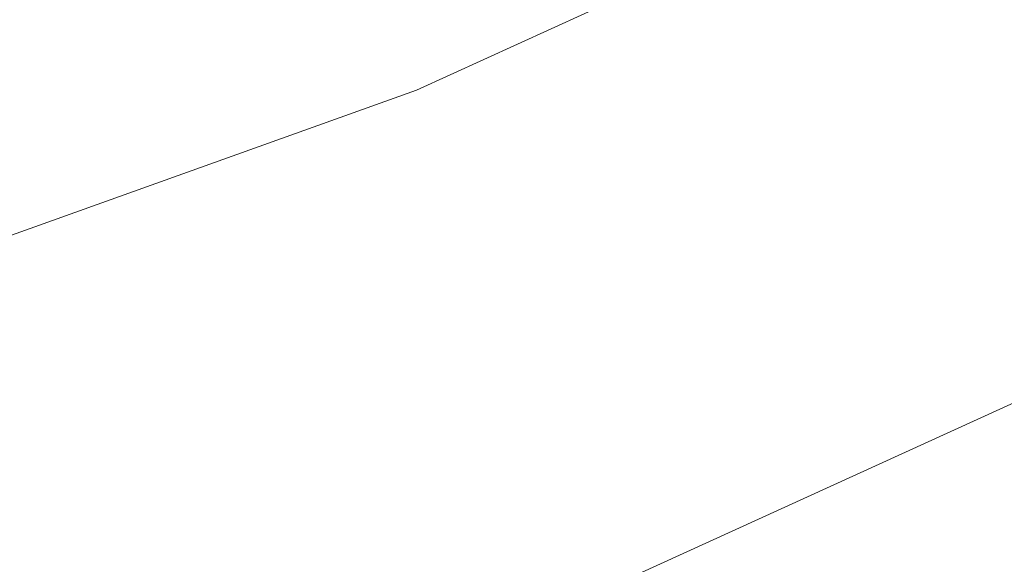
# Model space of a CAD drawing. Extents: x 1620613 to 1693141, y 557269 to 607790.
# Tile 154 of 256: x 1620816.599 to 1620817.839, y 607273.501 to 607274.187. Entities that reach past the tile are written whole.
import ezdxf

# ---------------------------------------------------------------- set-up
doc = ezdxf.new("R2010")
doc.units = 0
doc.header["$LTSCALE"] = 10
doc.header["$MEASUREMENT"] = 0
doc.linetypes.add('DGN Style 2', pattern=[7.346996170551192, 4.408197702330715, -2.938798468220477])
doc.linetypes.add('DGN Style 3', pattern=[10.28579463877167, 7.346996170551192, -2.938798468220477])
for name, color, linetype, lineweight in [('BD_X_Building', 241, 'Continuous', 0), ('DT_X_Contour_Minor', 136, 'DGN Style 3', 0), ('SV_X_Top_of_Bank', 97, 'DGN Style 2', 0)]:
    doc.layers.add(name, color=color, linetype=linetype, lineweight=lineweight)

# ---------------------------------------------------------------- blocks, each defined once
blk = doc.blocks.new('*U1004')
at = {"layer": 'DT_X_Contour_Minor', "transparency": 33554559, "flags": 128}
for points, elevation in [([(-17.45736527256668, 52.90326992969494), (-21.39895877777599, 50.0977725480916), (-22.17212463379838, 49.54786270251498), (-22.80236784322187, 49.10048918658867), (-23.28968840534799, 48.75565200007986), (-23.63408632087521, 48.51335114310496), (-24.36191723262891, 48.00393063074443), (-24.86158497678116, 47.58533965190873), (-25.8147150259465, 46.71163209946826), (-27.22130737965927, 45.38280797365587), (-29.08136203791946, 43.59886727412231), (-34.64612420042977, 38.23486997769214), (-36.47441867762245, 36.47166088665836), (-37.78573048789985, 35.20503158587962), (-38.58005963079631, 34.43498207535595), (-38.85740610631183, 34.16151235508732), (-38.94539676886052, 34.04400650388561), (-38.93639807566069, 34.00681650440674), (-38.93534537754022, 33.99954533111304), (-38.93604386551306, 33.99367038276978), (-38.93849353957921, 33.98919165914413), (-38.94269439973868, 33.98610916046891), (-38.95623160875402, 33.97975079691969), (-38.96354734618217, 33.97610134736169), (-38.97534165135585, 33.96992177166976), (-38.99161452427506, 33.96121206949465), (-39.01236596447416, 33.94997224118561), (-39.11965601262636, 33.89161608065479), (-41.00425999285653, 32.35813691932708), (-41.41850579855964, 32.06585747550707), (-41.85355579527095, 31.84622449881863), (-42.30940998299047, 31.69923798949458), (-42.78606836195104, 31.62489794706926), (-45.05901724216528, 31.44748617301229), (-45.41155417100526, 31.3261421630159), (-45.47864930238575, 31.30298905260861), (-45.52884744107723, 31.28553429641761), (-45.56214858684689, 31.27377789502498), (-45.57855274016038, 31.26771984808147), (-45.60682844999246, 31.25629857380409), (-45.61209900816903, 31.25412344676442), (-45.61557950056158, 31.25263748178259), (-45.6172699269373, 31.25184067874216), (-45.61939097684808, 31.2506347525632), (-45.6221740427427, 31.24922665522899), (-45.63966620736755, 31.24067520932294), (-45.69890002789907, 31.21193393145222), (-45.82608510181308, 31.15654833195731), (-46.17424678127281, 31.00658998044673), (-46.74338506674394, 30.76205887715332), (-47.53349995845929, 30.42295502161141), (-49.93510847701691, 29.39258107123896), (-50.87372427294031, 28.98969278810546), (-51.88836527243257, 28.55380840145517), (-52.97903147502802, 28.08492791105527), (-54.14572288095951, 27.5830513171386), (-57.35826690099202, 26.20071892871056), (-58.58553470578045, 25.6693915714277), (-59.85793010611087, 25.11215879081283), (-61.17545310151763, 24.52902058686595), (-62.53810369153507, 23.91997695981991), (-66.2320087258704, 22.26132005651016), (-67.60640780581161, 21.64488324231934), (-68.95917626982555, 21.0395654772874), (-70.29031411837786, 20.44536676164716), (-71.5998213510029, 19.8622870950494), (-75.06299981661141, 18.3222333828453), (-76.39654123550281, 17.72836383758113), (-77.7997816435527, 17.10179548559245), (-79.27272104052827, 16.44252832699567), (-80.81535942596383, 15.7505623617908), (-85.0219937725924, 13.86172137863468), (-86.5189906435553, 13.18894839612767), (-87.85500549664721, 12.58726018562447), (-89.03003833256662, 12.05665674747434), (-90.04408915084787, 11.5971380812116), (-92.53358197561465, 10.46653466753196), (-93.46605290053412, 10.0434813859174), (-94.39634605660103, 9.622274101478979), (-95.32446144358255, 9.202912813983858), (-96.25039906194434, 8.785397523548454), (-98.7166623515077, 7.674484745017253), (-99.58089384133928, 7.285275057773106), (-100.32389084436, 6.950830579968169), (-100.9456533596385, 6.671151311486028), (-101.4461813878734, 6.446237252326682), (-102.6192768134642, 5.919486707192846), (-103.0579989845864, 5.720960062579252), (-103.4943439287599, 5.520443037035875), (-103.9283116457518, 5.317935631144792), (-104.3599021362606, 5.113437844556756), (-105.5076404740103, 4.565456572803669), (-105.9101584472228, 4.373629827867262), (-106.2569086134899, 4.209135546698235), (-106.5478909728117, 4.071973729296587), (-106.7831055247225, 3.962144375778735), (-107.3359872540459, 3.705709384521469), (-107.582444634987, 3.592054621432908), (-107.907155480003, 3.44341657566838), (-108.3101197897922, 3.25979524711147), (-108.7913375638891, 3.041190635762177), (-110.1789229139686, 2.411600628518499), (-110.6338851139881, 2.205665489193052), (-110.9580827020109, 2.060052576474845), (-111.1515156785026, 1.974761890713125), (-111.214184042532, 1.949793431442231), (-111.2069468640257, 1.96364050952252), (-111.2115937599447, 1.964845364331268), (-111.2309623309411, 1.958074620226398), (-111.2650525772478, 1.943328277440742), (-111.3138644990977, 1.920606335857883), (-111.4636585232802, 1.849380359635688), (-111.5138489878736, 1.825879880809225), (-111.5520748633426, 1.808797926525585), (-111.5783361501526, 1.798134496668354), (-111.5926328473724, 1.793889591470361), (-111.6148045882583, 1.791127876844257), (-111.6289791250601, 1.786770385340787), (-111.6548739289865, 1.775769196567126), (-111.6924890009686, 1.758124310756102), (-111.7418243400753, 1.733835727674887), (-111.8890122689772, 1.660207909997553), (-111.9556566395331, 1.62680212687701), (-112.0451988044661, 1.581805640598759), (-112.1576387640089, 1.525218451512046), (-112.2929765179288, 1.457040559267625), (-112.9779808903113, 1.111832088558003), (-114.4292185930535, -2.077517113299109), (-114.7156034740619, -2.707376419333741), (-114.9527991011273, -3.230090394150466), (-115.140805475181, -3.645659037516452), (-115.2796225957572, -3.954082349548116), (-115.5842159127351, -4.633684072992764), (-115.7192088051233, -4.895647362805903), (-115.8957424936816, -5.171835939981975), (-116.1138169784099, -5.46224980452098), (-116.373432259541, -5.766888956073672), (-117.6818987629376, -7.221730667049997), (-120.7368154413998, -10.20587712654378), (-121.3553677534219, -10.7922755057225), (-121.9017746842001, -11.27255073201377), (-122.3760362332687, -11.64670280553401), (-122.7781524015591, -11.91473172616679), (-123.7542683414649, -12.48797797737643), (-124.3046113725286, -12.81351193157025), (-125.2235535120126, -13.36017910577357), (-126.5110947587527, -14.1279794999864), (-128.1672351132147, -15.11691311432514), (-133.0750748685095, -18.04891371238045), (-134.6900997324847, -19.01396191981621), (-135.8542945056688, -19.71010609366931), (-136.5676591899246, -20.13734623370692), (-136.8301937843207, -20.29568234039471), (-136.929179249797, -20.35937324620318), (-137.0337521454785, -20.42665931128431), (-137.273231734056, -20.58074932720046), (-137.6476180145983, -20.82164329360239), (-138.1569109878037, -21.14934121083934), (-139.6949011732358, -22.1389409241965), (-140.3494626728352, -22.54464155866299), (-141.1596545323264, -23.01954367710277), (-142.125476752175, -23.56364727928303), (-143.2469293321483, -24.17695236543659), (-148.8435122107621, -27.20051289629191), (-155.6668337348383, -30.52728392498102), (-156.9690717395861, -31.16036576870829), (-157.9515050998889, -31.63385228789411), (-158.6141338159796, -31.9477434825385), (-158.9569578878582, -32.10203935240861), (-159.4447492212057, -32.30070123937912), (-159.6311749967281, -32.37850830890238), (-159.8246088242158, -32.46293310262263), (-160.0250507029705, -32.55397562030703), (-160.232500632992, -32.65163586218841), (-160.7950445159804, -32.9208868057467), (-161.0059018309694, -33.00597154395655), (-161.2165658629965, -33.05928755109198), (-161.4270366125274, -33.08083482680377), (-161.6373140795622, -33.07061337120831), (-162.1977962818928, -33.00099784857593), (-162.5945986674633, -33.09803384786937), (-163.3646441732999, -33.44135348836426), (-164.5079327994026, -34.03095676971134), (-166.0244645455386, -34.86684369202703), (-170.5662066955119, -37.42425367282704), (-172.2728793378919, -38.35526261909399), (-173.9865906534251, -39.23023197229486), (-175.7073406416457, -40.04916173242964), (-177.435129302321, -40.81205189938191), (-182.0519506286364, -42.77170622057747), (-183.6363930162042, -43.44221749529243), (-184.9271041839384, -43.98401057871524), (-185.9240841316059, -44.39708547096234), (-186.6273328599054, -44.68144217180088), (-188.1110211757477, -45.26810245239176), (-188.6012821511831, -45.46267125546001), (-188.9592988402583, -45.60638245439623), (-189.1850712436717, -45.69923604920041), (-189.2785993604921, -45.74123203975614), (-189.3516819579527, -45.78541120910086), (-189.6950575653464, -45.99428155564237), (-190.6703724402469, -46.58775821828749), (-192.2776265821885, -47.56584119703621), (-194.5168199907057, -48.92853049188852), (-201.330588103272, -53.07517703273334), (-203.5688460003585, -54.43730063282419), (-205.1732936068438, -55.41368652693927), (-206.143930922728, -56.00433471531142), (-206.4807579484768, -56.20924519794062), (-206.5338829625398, -56.24135621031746), (-206.56011325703, -56.25664552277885), (-206.5989603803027, -56.27843020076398), (-206.6504243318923, -56.30671024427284), (-206.71450511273, -56.34148565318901), (-207.042988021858, -56.51892674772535), (-216.8652858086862, -60.26712173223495), (-218.7128353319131, -60.9722375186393), (-220.04592770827, -61.48121559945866), (-220.8645629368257, -61.79405597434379), (-221.1687410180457, -61.91075864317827), (-221.2939397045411, -61.96044881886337), (-221.6560887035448, -62.10013437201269), (-222.648636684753, -62.48192339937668), (-224.2715836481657, -63.10581590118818), (-226.5249295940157, -63.97181187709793), (-233.3743840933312, -66.60393911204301), (-235.7518862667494, -67.51956538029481), (-237.7473019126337, -68.29234875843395), (-239.3606310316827, -68.92228924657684), (-240.5918736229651, -69.40938684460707), (-243.3657384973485, -70.51785658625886), (-244.3541457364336, -70.9117544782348), (-245.2389687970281, -71.2620958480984), (-246.0202076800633, -71.56888069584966), (-246.6978623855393, -71.83210902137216), (-248.3668293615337, -72.47597585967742), (-248.9959418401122, -72.7096468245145), (-249.6315540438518, -72.92775959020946), (-250.2736659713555, -73.1303141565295), (-250.922277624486, -73.31731052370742), (-252.6605749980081, -73.79522323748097), (-253.3777047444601, -73.97307582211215), (-254.2253709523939, -74.14819904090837), (-255.2035736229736, -74.32059289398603), (-256.3123127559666, -74.49025738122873), (-259.4429990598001, -74.9390568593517), (-259.9788609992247, -75.2542390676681), (-259.2384320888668, -75.86318608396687), (-257.2217123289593, -76.76589790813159), (-253.9287017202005, -77.96237454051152), (-243.4456189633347, -81.5446653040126), (-239.9443442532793, -82.67948381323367), (-237.3028321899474, -83.39722126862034), (-235.5210827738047, -83.69787767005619), (-234.599096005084, -83.58145301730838), (-233.2868148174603, -82.71487920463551), (-232.5237475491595, -82.61634619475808), (-231.218756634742, -82.97067752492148), (-229.3718420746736, -83.77787319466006), (-226.9830038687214, -85.03793320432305), (-219.8902037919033, -89.00191234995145), (-217.497983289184, -90.29225249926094), (-215.6409218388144, -91.19028858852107), (-214.3190194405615, -91.6960206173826), (-213.532276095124, -91.80944858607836), (-212.1478392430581, -91.58885108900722), (-211.5918114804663, -91.45855411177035), (-210.9620558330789, -91.23311130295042), (-210.2585722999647, -90.91252266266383), (-209.4813608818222, -90.49678819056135), (-207.310493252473, -89.26130182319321), (-206.5328441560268, -88.82721764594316), (-205.8280475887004, -88.45157989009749), (-205.1961035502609, -88.13438855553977), (-204.6370120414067, -87.87564364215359), (-203.2432380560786, -87.26358576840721), (-202.625732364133, -87.00239332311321), (-201.8185457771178, -86.67785939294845), (-200.8216782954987, -86.28998397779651), (-199.63512991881, -85.83876707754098), (-196.2180930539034, -84.55106669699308), (-194.9945850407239, -84.07257631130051), (-193.8868386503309, -83.60288043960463), (-192.8948538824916, -83.14197908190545), (-192.018630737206, -82.68987223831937), (-189.8363845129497, -81.49598000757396), (-188.9887605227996, -81.05798606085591), (-188.0825732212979, -80.63942339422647), (-187.1178226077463, -80.2402920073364), (-186.0945086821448, -79.86059190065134), (-183.2875871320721, -78.87396665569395), (-182.3396351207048, -78.53955701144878), (-181.6009702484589, -78.276297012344), (-181.0715925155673, -78.08418665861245), (-180.7515019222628, -77.96322594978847), (-180.1769765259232, -77.73553025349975), (-179.8737207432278, -77.61785036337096), (-179.3948474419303, -77.4355824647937), (-178.7403566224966, -77.1887265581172), (-177.9102482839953, -76.87728264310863), (-175.4624693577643, -75.96064819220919), (-174.3456440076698, -75.53590440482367), (-172.8310021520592, -74.94914888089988), (-170.9185437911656, -74.20038162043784), (-168.6082689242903, -73.28960262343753), (-161.9171139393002, -70.64484298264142), (-159.6972275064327, -69.7679149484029), (-158.0559344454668, -69.12070057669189), (-156.9932347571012, -68.70319986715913), (-156.5091284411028, -68.51541282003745), (-155.9896360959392, -68.32093224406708), (-155.7559475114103, -68.21733815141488), (-155.4445010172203, -68.05241630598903), (-155.0552966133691, -67.82616670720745), (-154.5883343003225, -67.5385893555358), (-153.2394242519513, -66.68994607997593), (-152.7152412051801, -66.37564430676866), (-152.1543746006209, -66.06922144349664), (-151.5568244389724, -65.77067749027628), (-150.9225907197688, -65.480012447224), (-149.182389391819, -64.71541087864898), (-148.3115284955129, -64.34412459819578), (-147.0040968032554, -63.80371693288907), (-145.2600943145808, -63.09418788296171), (-143.0795210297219, -62.21553744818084), (-136.6825645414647, -59.64697444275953), (-134.4940270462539, -58.77966739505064), (-132.726131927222, -58.10416850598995), (-131.378879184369, -57.62047777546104), (-130.4522688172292, -57.32859520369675), (-128.5421643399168, -56.8059858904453), (-127.9128130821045, -56.63172460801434), (-127.4573376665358, -56.50089774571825), (-127.1757380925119, -56.41350530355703), (-127.0680143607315, -56.36954728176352), (-126.9710139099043, -56.26575682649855), (-126.7956728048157, -56.1396739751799), (-126.7287661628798, -56.11255874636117), (-126.6031924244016, -56.08524856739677), (-126.418951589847, -56.05774343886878), (-126.176043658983, -56.03004336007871), (-125.4500663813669, -55.9559165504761), (-125.2042487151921, -55.92880988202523), (-125.0112786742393, -55.90308498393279), (-124.8711562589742, -55.87874185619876), (-124.7838814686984, -55.85578049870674), (-124.6216121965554, -55.79639257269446), (-124.5715618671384, -55.77771408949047), (-124.5431128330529, -55.76621958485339), (-124.5362650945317, -55.76190905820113), (-124.5510186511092, -55.76478251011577), (-124.6191631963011, -55.78202368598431), (-124.5718470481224, -55.75624373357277), (-124.3787901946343, -55.66597299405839), (-124.0399926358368, -55.511211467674), (-123.555454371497, -55.29195915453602), (-122.0690313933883, -54.62129860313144), (-121.5602130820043, -54.39369512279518), (-121.1485753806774, -54.21388009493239), (-120.834118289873, -54.0818535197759), (-120.6168418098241, -53.99761539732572), (-120.1670120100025, -53.83669834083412), (-119.9940170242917, -53.77017708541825), (-119.8124044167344, -53.69130111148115), (-119.622174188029, -53.60007041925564), (-119.42332633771, -53.49648500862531), (-118.8815752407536, -53.20378428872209), (-118.7012260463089, -53.10660114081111), (-118.5664917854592, -53.03457723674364), (-118.4773724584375, -52.98771257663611), (-118.4338680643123, -52.96600716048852), (-118.378676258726, -52.94167170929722), (-118.3462711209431, -52.92746957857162), (-118.2904495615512, -52.90311477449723), (-118.211211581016, -52.86860729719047), (-118.108557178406, -52.82394714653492), (-117.8035902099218, -52.69131651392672), (-117.7033780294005, -52.64756809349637), (-117.6314667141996, -52.61579580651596), (-117.5878562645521, -52.59599965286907), (-117.5725466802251, -52.58817963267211), (-117.5694556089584, -52.58329442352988), (-117.5023191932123, -52.5537070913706), (-117.3032282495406, -52.46860900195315), (-116.9721827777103, -52.32800015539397), (-116.5091827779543, -52.1318805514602), (-115.0985767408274, -51.53488059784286), (-114.5787590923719, -51.31273690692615), (-114.0772606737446, -51.09405579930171), (-113.594081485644, -50.87883727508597), (-113.1292215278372, -50.66708133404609), (-111.914020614, -50.10701560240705), (-111.4423497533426, -49.89071825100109), (-110.938737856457, -49.6618754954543), (-110.4031849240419, -49.42048733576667), (-109.8356909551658, -49.16655377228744), (-108.2797856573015, -48.47267039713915), (-107.637205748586, -48.18686541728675), (-106.8763949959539, -47.84986300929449), (-105.9973533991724, -47.46166317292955), (-105.0000809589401, -47.02226590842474), (-102.1830466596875, -45.78227663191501), (-101.0416261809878, -45.27859689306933), (-99.730140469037, -44.69754963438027), (-98.24858952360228, -44.03913485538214), (-96.59697334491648, -43.3033525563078), (-91.96590989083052, -41.23810973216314), (-90.26453862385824, -40.47824782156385), (-88.63372241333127, -39.7475942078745), (-87.07346125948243, -39.0461488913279), (-85.58375516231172, -38.37391187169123), (-81.70527897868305, -36.62022421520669), (-80.33508533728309, -36.00080075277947), (-79.13336155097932, -35.4577961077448), (-78.1001076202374, -34.99121027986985), (-77.23532354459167, -34.60104326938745), (-75.15385914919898, -33.66248966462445), (-74.2553197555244, -33.25839136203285), (-73.12079987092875, -32.75001165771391), (-71.75029949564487, -32.13735055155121), (-70.14381862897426, -31.4204080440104), (-65.54522899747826, -29.36951948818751), (-63.95151954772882, -28.65803548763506), (-62.61933342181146, -28.0617499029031), (-61.54867061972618, -27.58066273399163), (-60.73953114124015, -27.21477398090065), (-58.93052363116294, -26.39266852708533), (-58.31693849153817, -26.11331703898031), (-57.83293870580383, -25.89184166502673), (-57.47852427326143, -25.72824240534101), (-57.25369519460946, -25.62251925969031), (-56.82693145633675, -25.41775902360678), (-56.65531035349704, -25.33478436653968), (-56.46051984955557, -25.23943057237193), (-56.24255994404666, -25.13169764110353), (-56.0014306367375, -25.01158557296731), (-55.32752661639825, -24.67478120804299), (-55.05126318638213, -24.53896794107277), (-54.72790091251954, -24.38413141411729), (-54.35743979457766, -24.21027162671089), (-53.93987983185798, -24.01738857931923), (-52.76358814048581, -23.47766943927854), (-52.37750348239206, -23.30100356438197), (-52.10146827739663, -23.1757952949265), (-51.93548252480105, -23.10204463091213), (-51.87954622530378, -23.07975157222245), (-51.87711536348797, -23.08891355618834), (-51.86492463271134, -23.08638447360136), (-51.83017558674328, -23.07192573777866), (-51.77286822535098, -23.04553734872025), (-51.69300254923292, -23.00721930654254), (-51.44994965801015, -22.88913165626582), (-51.31643438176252, -22.82435836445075), (-51.09817822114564, -22.71860422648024), (-50.7951811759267, -22.5718692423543), (-50.40744324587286, -22.38415341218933), (-48.4002708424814, -21.41252423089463), (-48.36751615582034, -20.77412141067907), (-48.22934931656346, -20.45036320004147), (-47.82888652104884, -19.75268977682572), (-47.16612776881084, -18.68110114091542), (-46.24107306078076, -17.23559729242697), (-43.42453256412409, -12.8823667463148), (-42.35470139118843, -11.39228932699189), (-41.25761324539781, -10.18697997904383), (-40.13326812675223, -9.266438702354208), (-38.98166603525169, -8.63066549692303), (-35.87438449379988, -7.314961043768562), (-34.83209626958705, -6.873628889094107), (-34.0356927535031, -6.536410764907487), (-33.48517394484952, -6.303306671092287), (-33.18053984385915, -6.174316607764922), (-32.69602851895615, -5.96916181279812), (-32.28319507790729, -5.712428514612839), (-31.40807824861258, -5.096094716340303), (-30.07067803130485, -4.120160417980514), (-28.27099442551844, -2.784625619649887), (-22.85546029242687, 1.256267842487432), (-20.95785962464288, 2.654420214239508), (-19.32670822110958, 3.818207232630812), (-17.96200608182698, 4.747628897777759), (-16.86375320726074, 5.442685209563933), (-14.29034455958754, 6.983681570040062), (-13.4230960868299, 7.5066692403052), (-12.75140715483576, 7.919884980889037), (-12.2752777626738, 8.223328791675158), (-11.99470791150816, 8.417000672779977), (-11.50726769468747, 8.787096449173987), (-11.10789761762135, 9.047810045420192), (-10.27536754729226, 9.552379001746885), (-9.009677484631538, 10.30080331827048), (-7.310827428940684, 11.2930829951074), (-2.203013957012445, 14.26430261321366), (-0.4445038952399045, 15.288643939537), (1.00016618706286, 16.13325320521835), (2.130996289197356, 16.79813040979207), (2.947986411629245, 17.28327555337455), (4.70817343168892, 18.33735318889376), (5.556006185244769, 18.85372868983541), (6.779364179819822, 19.61229696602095), (8.37824741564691, 20.61305801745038), (10.35265589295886, 21.85601184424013), (16.11844548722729, 25.49347908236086), (18.05360645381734, 26.71963120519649), (19.53474715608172, 27.66998714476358), (20.56186759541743, 28.34454690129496), (21.13496777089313, 28.7433104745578), (22.05787455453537, 29.43895175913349), (22.41446905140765, 29.54562768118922), (22.79207245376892, 29.34392448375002), (23.19068476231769, 28.83384216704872), (23.61030597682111, 28.01538073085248), (25.61755909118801, 23.47634274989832)], 0.6000414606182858), ([(-19.69856338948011, 52.66703538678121), (-22.97917621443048, 50.33200244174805), (-23.62268697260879, 49.87430905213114), (-24.14724232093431, 49.50195728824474), (-24.55284226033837, 49.21494715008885), (-24.83948679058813, 49.01327863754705), (-25.44526499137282, 48.58928477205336), (-25.8611415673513, 48.24088889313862), (-26.65443764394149, 47.51369665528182), (-27.82515322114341, 46.40770805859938), (-29.37328829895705, 44.92292310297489), (-34.00487450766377, 40.45843474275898), (-35.55615833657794, 38.95139871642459), (-36.73632016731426, 37.77865690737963), (-37.54535999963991, 36.94020931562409), (-37.98327783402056, 36.43605594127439), (-39.16094306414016, 34.86336003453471), (-39.04050473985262, 34.36560984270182), (-39.02641544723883, 34.2682926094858), (-39.03576399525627, 34.18966242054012), (-39.06855038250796, 34.12971927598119), (-39.12477461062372, 34.0884631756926), (-39.30595633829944, 34.00336296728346), (-39.40387001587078, 33.95451880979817), (-39.56172475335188, 33.87181149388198), (-39.77952055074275, 33.75524101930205), (-40.05725740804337, 33.6048073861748), (-41.49322521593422, 32.82376972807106), (-41.86682246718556, 32.51977822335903), (-41.94894109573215, 32.46183777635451), (-42.03518387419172, 32.41829850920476), (-42.12555080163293, 32.3891604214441), (-42.22004187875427, 32.37442351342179), (-42.67062325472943, 32.33925402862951), (-44.52491818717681, 31.70100150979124), (-44.87782919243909, 31.57921938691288), (-45.14186437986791, 31.48740981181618), (-45.31702374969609, 31.42557278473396), (-45.40330730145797, 31.39370830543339), (-45.51489568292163, 31.34869975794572), (-45.55203357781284, 31.33363400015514), (-45.57975597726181, 31.3221931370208), (-45.59806288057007, 31.31437716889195), (-45.60695428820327, 31.31018609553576), (-45.61811071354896, 31.30384309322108), (-45.63274925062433, 31.29643669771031), (-45.6682975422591, 31.2789747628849), (-45.72475558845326, 31.25145728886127), (-45.80212338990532, 31.21388427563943), (-46.03631719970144, 31.10028218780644), (-46.21665420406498, 31.01860475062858), (-46.58201985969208, 30.85877400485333), (-47.13241416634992, 30.62078995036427), (-47.86783712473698, 30.30465258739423), (-50.07566988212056, 29.35741520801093), (-50.93855268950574, 28.98703429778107), (-51.87132654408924, 28.58631960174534), (-52.87399144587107, 28.15527112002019), (-53.94654739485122, 27.69388885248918), (-56.89988465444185, 26.42309109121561), (-58.06257946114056, 25.91916534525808), (-59.33566093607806, 25.36048642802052), (-60.71912907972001, 24.74705433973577), (-62.21298389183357, 24.07886908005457), (-66.34377894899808, 22.22403749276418), (-67.84851839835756, 21.54901817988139), (-69.2646404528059, 20.915083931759), (-70.59214511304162, 20.32223474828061), (-71.83103237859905, 19.77047062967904), (-75.01657522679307, 18.35387973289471), (-76.27740395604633, 17.79226561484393), (-77.67073300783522, 17.16986643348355), (-79.19656238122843, 16.48668218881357), (-80.85489207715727, 15.74271288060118), (-85.45377169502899, 13.67774797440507), (-87.07017853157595, 12.95140588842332), (-88.4702393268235, 12.32110330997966), (-89.65395408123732, 11.78684023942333), (-90.62132279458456, 11.34861667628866), (-92.9125113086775, 10.30807318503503), (-93.7707048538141, 9.91871885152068), (-94.62689410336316, 9.531063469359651), (-95.48107905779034, 9.145107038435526), (-96.33325971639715, 8.76084955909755), (-98.60306907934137, 7.738428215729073), (-99.40987567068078, 7.375095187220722), (-100.1279384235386, 7.051912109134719), (-100.7572573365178, 6.768878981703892), (-101.2978324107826, 6.525995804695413), (-102.6210408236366, 5.93184059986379), (-103.1047424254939, 5.713238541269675), (-103.5634409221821, 5.503048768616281), (-103.9971363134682, 5.301271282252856), (-104.4058285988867, 5.107906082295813), (-105.4623372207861, 4.603481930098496), (-105.8398135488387, 4.423677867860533), (-106.1798610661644, 4.26258379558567), (-106.4824797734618, 4.120199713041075), (-106.747669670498, 3.996525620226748), (-107.4049376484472, 3.691674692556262), (-107.6804949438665, 3.564470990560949), (-108.0142158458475, 3.411498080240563), (-108.406100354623, 3.232755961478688), (-108.8561484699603, 3.028244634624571), (-110.1338282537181, 2.448522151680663), (-110.552566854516, 2.259257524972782), (-110.8505228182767, 2.126255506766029), (-111.0276961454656, 2.049516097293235), (-111.08408683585, 2.029039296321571), (-111.0734184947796, 2.049451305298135), (-111.080268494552, 2.051227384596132), (-111.1088197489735, 2.041246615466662), (-111.1590722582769, 2.01950899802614), (-111.2310260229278, 1.986014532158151), (-111.4518377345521, 1.881020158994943), (-111.5258236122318, 1.846378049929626), (-111.582172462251, 1.821197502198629), (-111.6208842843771, 1.805478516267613), (-111.6419590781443, 1.799221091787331), (-111.6746424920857, 1.795150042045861), (-111.6955372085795, 1.788726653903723), (-111.7337087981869, 1.772509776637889), (-111.7891572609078, 1.746499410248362), (-111.8618825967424, 1.710695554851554), (-112.0788526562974, 1.602160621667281), (-112.1770932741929, 1.55291708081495), (-112.3090875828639, 1.486587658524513), (-112.4748355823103, 1.403172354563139), (-112.6743372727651, 1.302671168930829), (-113.6841037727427, 0.7937985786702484), (-115.0783100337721, -2.270214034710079), (-115.3522554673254, -2.863819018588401), (-115.5765747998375, -3.331485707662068), (-115.7512680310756, -3.67321410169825), (-115.8763351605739, -3.88900420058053), (-116.1436793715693, -4.296526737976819), (-116.3361288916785, -4.53254616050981), (-116.712969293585, -4.934962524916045), (-117.2742005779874, -5.503775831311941), (-118.0198227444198, -6.238986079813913), (-120.2540030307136, -8.421409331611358), (-121.0628229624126, -9.181990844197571), (-121.8136475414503, -9.82691794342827), (-122.5064767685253, -10.35619062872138), (-123.1413106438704, -10.76980890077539), (-124.7568738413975, -11.71858507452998), (-125.4910743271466, -12.1518302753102), (-126.4820033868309, -12.73998374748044), (-127.7296610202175, -13.48304549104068), (-129.2340472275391, -14.38101550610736), (-133.5880485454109, -16.98214657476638), (-135.0237390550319, -17.84016853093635), (-136.0653095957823, -18.46338609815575), (-136.7127601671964, -18.85179927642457), (-136.9660907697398, -19.0054080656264), (-137.1161457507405, -19.10195898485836), (-137.6377050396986, -19.43754950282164), (-141.3087850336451, -21.79965801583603), (-142.3010540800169, -22.41467155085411), (-143.5292477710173, -23.13458965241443), (-144.9933661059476, -23.95941232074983), (-146.6934090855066, -24.88913955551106), (-155.1774338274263, -29.47264397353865), (-158.1466348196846, -30.92030429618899), (-158.713309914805, -31.19579288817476), (-159.1408204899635, -31.40183281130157), (-159.4291665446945, -31.53842406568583), (-159.5783480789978, -31.60556665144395), (-159.7906128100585, -31.69201532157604), (-159.8883121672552, -31.73380688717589), (-160.0222116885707, -31.79434508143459), (-160.1923113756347, -31.87362990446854), (-160.3986112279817, -31.97166135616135), (-160.9970110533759, -32.25807406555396), (-161.2066706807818, -32.35040008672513), (-161.3868496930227, -32.41256861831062), (-161.5375480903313, -32.44457966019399), (-161.6587658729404, -32.44643321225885), (-161.9427058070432, -32.41116603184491), (-162.2622683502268, -32.52707462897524), (-163.0080010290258, -32.90125080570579), (-164.1799038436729, -33.53369456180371), (-165.7779767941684, -34.42440589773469), (-170.6077315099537, -37.14399289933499), (-172.4226320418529, -38.13404136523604), (-174.2450176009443, -39.06449651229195), (-176.0748881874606, -39.93535834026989), (-177.9122438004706, -40.74662684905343), (-182.8218388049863, -42.83055178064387), (-184.4818742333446, -43.53374406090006), (-185.779784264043, -44.08037720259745), (-186.7155688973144, -44.47045120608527), (-187.2892281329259, -44.70396607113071), (-188.3361522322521, -45.11792686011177), (-188.6820914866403, -45.25521901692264), (-188.9347161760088, -45.35662489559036), (-189.0940263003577, -45.42214449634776), (-189.1600218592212, -45.451777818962), (-189.2115905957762, -45.4829516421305), (-189.4617345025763, -45.63511273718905), (-190.1734896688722, -46.0682156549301), (-191.3468560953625, -46.78226039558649), (-201.688822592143, -53.07604850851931), (-205.38679917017, -54.64874049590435), (-205.8096564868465, -54.82854462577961), (-206.0697906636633, -54.93912351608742), (-206.167201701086, -54.98047716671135), (-206.2714584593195, -55.02426665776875), (-208.0122552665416, -55.75542891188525), (-208.5894353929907, -55.98843138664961), (-209.5623374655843, -56.36879869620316), (-210.9309614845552, -56.89653084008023), (-212.695307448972, -57.57162781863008), (-217.9278592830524, -59.56837287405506), (-219.6532586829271, -60.22691584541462), (-220.9050430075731, -60.70498596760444), (-221.6832122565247, -61.00258324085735), (-221.9877664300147, -61.11970766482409), (-222.1684241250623, -61.19140899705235), (-222.5113793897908, -61.32394815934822), (-223.404751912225, -61.66778964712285), (-224.8485416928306, -62.22293346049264), (-226.8427487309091, -62.98937959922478), (-232.8945238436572, -65.31497240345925), (-235.0483319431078, -66.14522009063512), (-236.9709249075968, -66.89176854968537), (-238.6623027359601, -67.5546177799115), (-240.1224654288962, -68.13376778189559), (-243.7079457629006, -69.56656881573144), (-244.9504880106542, -70.0621904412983), (-245.9890045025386, -70.47445454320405), (-246.8234952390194, -70.80336112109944), (-247.453960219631, -71.0489101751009), (-248.8631658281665, -71.59256428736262), (-249.4288484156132, -71.79934764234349), (-250.068991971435, -72.0119571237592), (-250.7835964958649, -72.23039273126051), (-251.57266198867, -72.45465446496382), (-253.7761179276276, -73.0604539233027), (-254.6851475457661, -73.28589885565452), (-255.7596444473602, -73.50788405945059), (-256.9996086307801, -73.72640953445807), (-258.4050400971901, -73.94147528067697), (-262.3734803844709, -74.51037096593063), (-263.0527359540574, -74.90989415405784), (-262.1141724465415, -75.68179195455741), (-259.5577898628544, -76.8260643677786), (-255.3835882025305, -78.34271139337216), (-242.0952916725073, -82.8836029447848), (-237.6840457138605, -84.33988916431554), (-234.4165302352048, -85.3030791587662), (-232.2927452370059, -85.77317292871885), (-231.3126907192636, -85.75017047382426), (-230.2241859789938, -85.03136896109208), (-229.5912405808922, -84.9496382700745), (-228.508782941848, -85.24354733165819), (-226.9768130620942, -85.91309614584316), (-224.995330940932, -86.95828471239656), (-219.112028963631, -90.24630722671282), (-217.1124980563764, -91.31418354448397), (-215.5263818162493, -92.05179561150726), (-214.3536802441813, -92.45914342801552), (-213.5943933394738, -92.53622699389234), (-212.1208478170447, -92.30143083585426), (-211.5290315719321, -92.16274735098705), (-210.858741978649, -91.92279401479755), (-210.1099790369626, -91.58157082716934), (-209.28274274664, -91.13907778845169), (-206.9721481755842, -89.82406988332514), (-206.1693524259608, -89.3729833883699), (-205.4939111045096, -89.0059798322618), (-204.9458242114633, -88.72305921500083), (-204.5250917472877, -88.52422153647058), (-203.5729444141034, -88.10609831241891), (-203.0896583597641, -87.90451251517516), (-202.3539106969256, -87.61334754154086), (-201.3657014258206, -87.2326033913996), (-200.1250305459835, -86.76228006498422), (-196.4799593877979, -85.38864562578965), (-195.1748011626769, -84.87822341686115), (-193.9931298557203, -84.3771826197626), (-192.9349454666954, -83.88552323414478), (-192.0002479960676, -83.40324526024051), (-189.6723706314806, -82.12967921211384), (-188.7681808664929, -81.66245595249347), (-187.8015195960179, -81.21596070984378), (-186.7723868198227, -80.79019348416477), (-185.6807825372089, -80.38515427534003), (-182.6865424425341, -79.33268707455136), (-181.6753293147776, -78.97596076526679), (-180.8873700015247, -78.69513223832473), (-180.3226645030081, -78.49020149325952), (-179.9812128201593, -78.36116853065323), (-179.3683467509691, -78.11827767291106), (-179.0742228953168, -78.00374266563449), (-178.6515008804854, -77.84230578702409), (-178.1001807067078, -77.63396703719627), (-177.4202623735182, -77.37872641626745), (-175.4356826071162, -76.63554893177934), (-174.4497595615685, -76.25938664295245), (-172.9804252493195, -75.68828288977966), (-171.0276796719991, -74.92223767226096), (-168.5915228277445, -73.96125099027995), (-161.4505562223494, -71.13869788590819), (-159.0869534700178, -70.20488320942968), (-157.3518701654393, -69.52035400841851), (-156.2453063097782, -69.08511028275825), (-155.7672619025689, -68.89915203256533), (-155.3305027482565, -68.73564399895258), (-155.1340308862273, -68.64854807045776), (-154.8721846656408, -68.50989130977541), (-154.5449640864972, -68.31967371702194), (-154.1523691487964, -68.07789529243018), (-153.0182835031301, -67.36440505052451), (-152.5775806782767, -67.10015827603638), (-152.1060364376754, -66.84253563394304), (-151.6036507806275, -66.5915371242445), (-151.0704237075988, -66.34716274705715), (-149.6073629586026, -65.7043299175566), (-148.8065406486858, -65.3646077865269), (-147.5013692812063, -64.82756601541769), (-145.6918488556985, -64.09320460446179), (-143.3779793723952, -63.16152355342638), (-136.5351953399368, -60.41394789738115), (-134.2126801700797, -59.4912702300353), (-132.377222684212, -58.78391897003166), (-131.0288228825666, -58.29189411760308), (-130.1674807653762, -58.01519567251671), (-128.5199786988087, -57.56443502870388), (-127.9697858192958, -57.40625049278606), (-127.5548337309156, -57.26976736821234), (-127.275122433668, -57.15498565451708), (-127.1306519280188, -57.06190535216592), (-126.7720180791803, -56.67816723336), (-126.1237401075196, -56.21200879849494), (-125.9842667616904, -56.12277422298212), (-125.843680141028, -56.05485268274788), (-125.7019802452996, -56.00824417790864), (-125.5591670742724, -55.98294870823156), (-125.1768475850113, -55.94391150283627), (-125.0332902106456, -55.9244748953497), (-124.8893577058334, -55.89544297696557), (-124.7450500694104, -55.85681574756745), (-124.6003673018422, -55.80859320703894), (-124.2140464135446, -55.66720601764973), (-124.0948896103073, -55.62273741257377), (-124.0271598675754, -55.59537198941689), (-124.0108571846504, -55.58510974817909), (-124.0459815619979, -55.59195068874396), (-124.2082159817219, -55.63299743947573), (-124.2072954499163, -55.62203224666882), (-124.0828580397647, -55.5583516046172), (-123.8349037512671, -55.44195551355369), (-123.4634325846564, -55.27284397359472), (-122.3081536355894, -54.75159260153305), (-121.9045513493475, -54.57178320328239), (-121.5602037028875, -54.42329353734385), (-121.2751106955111, -54.30612360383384), (-121.0492723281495, -54.22027340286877), (-120.5260428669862, -54.03309917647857), (-120.3248199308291, -53.95572350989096), (-120.1135732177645, -53.86397717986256), (-119.8923027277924, -53.75786018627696), (-119.6610084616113, -53.63737252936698), (-119.0308587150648, -53.29691122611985), (-118.8210815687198, -53.18387050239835), (-118.6643624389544, -53.10009430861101), (-118.5607013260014, -53.04558264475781), (-118.5100982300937, -53.02033551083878), (-118.445900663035, -52.99202919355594), (-118.4082079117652, -52.9755096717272), (-118.3432778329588, -52.94718084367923), (-118.2511104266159, -52.90704270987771), (-117.7769766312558, -52.70082302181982), (-117.6604126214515, -52.64993608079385), (-117.5767673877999, -52.61297944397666), (-117.5260409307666, -52.58995311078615), (-117.5082332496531, -52.58085708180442), (-117.5046378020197, -52.57517474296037), (-117.4425207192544, -52.54752018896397), (-117.2588660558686, -52.46881828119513), (-116.9536738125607, -52.33906901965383), (-116.5269439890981, -52.15827240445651), (-115.2269476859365, -51.60808495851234), (-114.7389264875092, -51.39922886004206), (-114.2498601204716, -51.18530114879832), (-113.759748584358, -50.96630182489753), (-113.2685918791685, -50.74223088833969), (-111.95744710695, -50.13794624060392), (-111.4485363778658, -49.90457154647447), (-110.9051627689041, -49.65766094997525), (-110.327326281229, -49.39721445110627), (-109.7150269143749, -49.12323204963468), (-108.0362780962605, -48.37456444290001), (-107.3639307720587, -48.07542310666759), (-106.6059504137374, -47.73949980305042), (-105.7623370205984, -47.3667945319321), (-104.833090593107, -46.95730729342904), (-102.2409227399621, -45.8162987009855), (-101.1565342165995, -45.33762621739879), (-99.84749453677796, -44.75736521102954), (-98.31380370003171, -44.07551568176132), (-96.55546170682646, -43.29207762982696), (-91.56701484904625, -41.06745812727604), (-89.76278223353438, -40.26181413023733), (-88.09141953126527, -39.51334676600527), (-86.5529267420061, -38.82205603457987), (-85.14730386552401, -38.18794193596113), (-81.57613607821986, -36.57320651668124), (-80.31450878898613, -36.00286264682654), (-79.20800276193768, -35.5028826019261), (-78.25661799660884, -35.07326638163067), (-77.46035449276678, -34.7140139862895), (-75.54381349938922, -33.84982603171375), (-74.6826008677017, -33.4626414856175), (-73.53636871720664, -32.9492288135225), (-72.10511704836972, -32.3095880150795), (-70.38884586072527, -31.54371909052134), (-65.43209666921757, -29.33309779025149), (-63.72753570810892, -28.57223248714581), (-62.33141471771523, -27.94760255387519), (-61.24373369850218, -27.45920798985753), (-60.4644926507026, -27.1070487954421), (-58.797769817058, -26.34960476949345), (-58.23244526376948, -26.09222523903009), (-57.78651372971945, -25.88816966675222), (-57.45997521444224, -25.73743805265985), (-57.25282971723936, -25.64003039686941), (-56.85963241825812, -25.45137525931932), (-56.69481242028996, -25.37157956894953), (-56.49525040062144, -25.27368385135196), (-56.26094635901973, -25.15768810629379), (-55.99190029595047, -25.02359233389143), (-55.22812143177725, -24.64187023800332), (-54.92668235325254, -24.49329798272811), (-54.59519926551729, -24.3338727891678), (-54.23367216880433, -24.16359465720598), (-53.84210106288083, -23.98246358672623), (-52.75785276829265, -23.48497681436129), (-52.40194051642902, -23.32227899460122), (-52.14738998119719, -23.20730061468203), (-51.99420116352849, -23.14004167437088), (-51.94237406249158, -23.12050217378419), (-51.93931741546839, -23.13202275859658), (-51.92398838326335, -23.12884260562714), (-51.8802937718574, -23.11066170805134), (-51.8082335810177, -23.07748006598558), (-51.70780781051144, -23.02929767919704), (-51.40218498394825, -22.88081032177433), (-51.2431828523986, -22.80366298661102), (-50.99539357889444, -22.68358649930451), (-50.65881716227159, -22.5205808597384), (-48.98076792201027, -21.70824775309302), (-48.57046440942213, -21.50972802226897), (-48.27906813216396, -21.36896756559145), (-48.10657908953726, -21.28596638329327), (-48.0529972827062, -21.26072447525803), (-48.06865544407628, -21.27042508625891), (-48.07115256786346, -21.27239256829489), (-48.06690031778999, -21.27101955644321), (-48.05589869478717, -21.26630605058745), (-48.03814769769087, -21.25825205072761), (-47.9818125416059, -21.2323207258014), (-47.96044154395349, -21.22566803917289), (-47.93857991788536, -21.22515847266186), (-47.91622766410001, -21.23079202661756), (-47.89338478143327, -21.24256870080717), (-47.78563986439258, -21.31186046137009), (-47.20908225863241, -20.90700073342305), (-46.97236126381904, -20.63230061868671), (-46.50929439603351, -19.98171158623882), (-45.81988165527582, -18.95523363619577), (-44.90412304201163, -17.55286676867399), (-42.16030557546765, -13.31203656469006), (-41.1331361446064, -11.86680070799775), (-40.10949095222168, -10.71171579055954), (-39.08936999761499, -9.846781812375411), (-38.07277328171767, -9.271998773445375), (-33.76517537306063, -7.448048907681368), (-33.0203968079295, -7.132690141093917), (-32.59842122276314, -6.954014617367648), (-32.18856481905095, -6.692880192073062), (-31.27547729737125, -6.043483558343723), (-29.85915865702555, -5.005824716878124), (-27.93960889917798, -3.579903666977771), (-22.1498347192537, 0.740235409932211), (-20.14911241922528, 2.218233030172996), (-18.4892761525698, 3.412121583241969), (-17.17032592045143, 4.321901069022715), (-16.19226172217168, 4.947571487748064), (-14.03860523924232, 6.237213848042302), (-13.30746693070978, 6.678956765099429), (-12.7292943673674, 7.036953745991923), (-12.30408755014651, 7.311204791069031), (-12.03184647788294, 7.501709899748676), (-11.50982461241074, 7.898062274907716), (-11.08212105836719, 8.177272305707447), (-10.19052679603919, 8.71763811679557), (-8.835041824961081, 9.519159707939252), (-7.015666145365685, 10.5818370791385), (-1.545476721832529, 13.76385110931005), (0.3151866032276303, 14.84732790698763), (1.794534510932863, 15.71124777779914), (2.892567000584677, 16.35561072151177), (3.609284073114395, 16.78041673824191), (5.012109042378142, 17.62049021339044), (5.76226761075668, 18.07900135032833), (6.960624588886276, 18.82447965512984), (8.607179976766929, 19.85692512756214), (10.70193377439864, 21.17633776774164), (16.88554178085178, 25.07739436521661), (18.93543929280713, 26.37318279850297), (20.44742582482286, 27.33475565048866), (21.42150137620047, 27.96211292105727), (21.85766594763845, 28.25525461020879), (22.30355683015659, 28.59134500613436), (22.50757434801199, 28.57112496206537), (22.78520873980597, 28.25839703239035), (23.13646000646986, 27.65316121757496), (23.56132814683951, 26.75541751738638), (25.71581884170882, 21.88342851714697)], 1.00004144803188)]:
    blk.add_lwpolyline(points, dxfattribs=dict(at, elevation=elevation))

msp = doc.modelspace()

# ---------------------------------------------------------------- linework, layer by layer
at = {"layer": 'BD_X_Building', "extrusion": (-0.0872003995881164, -0.01757193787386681, 0.9960358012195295), "elevation": -150958.6532334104, "flags": 128}
msp.add_lwpolyline([(-275127.2193994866, 1702184.122064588), (-275127.2193994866, 1702158.994261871)], dxfattribs=at)
at = {"layer": 'SV_X_Top_of_Bank', "extrusion": (0.168901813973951, -0.4467975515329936, 0.8785465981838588), "elevation": 3356.978483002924, "flags": 128}
msp.add_lwpolyline([(1730947.770607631, -3965.265990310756), (1730946.805849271, -3964.96904812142), (1730946.663359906, -3964.804005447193), (1730941.67030618, -3965.055207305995), (1730939.350192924, -3965.361981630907), (1730937.749893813, -3967.172645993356), (1730926.574366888, -3968.532772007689), (1730874.446998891, -3968.466137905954), (1730864.586120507, -3969.339779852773), (1730855.732144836, -3969.748913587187), (1730845.815665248, -3968.420788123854), (1730844.088985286, -3969.592587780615), (1730838.536446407, -3969.077424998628), (1730833.231231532, -3969.713117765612)], dxfattribs=at)

# ---------------------------------------------------------------- block references
at = {"layer": 'DT_X_Contour_Minor', "transparency": 33554559}
msp.add_blockref('*U1004', (1621028.060791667, 607365.3311666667, 1050.599958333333), dxfattribs=at)

doc.saveas('drawing.dxf')
